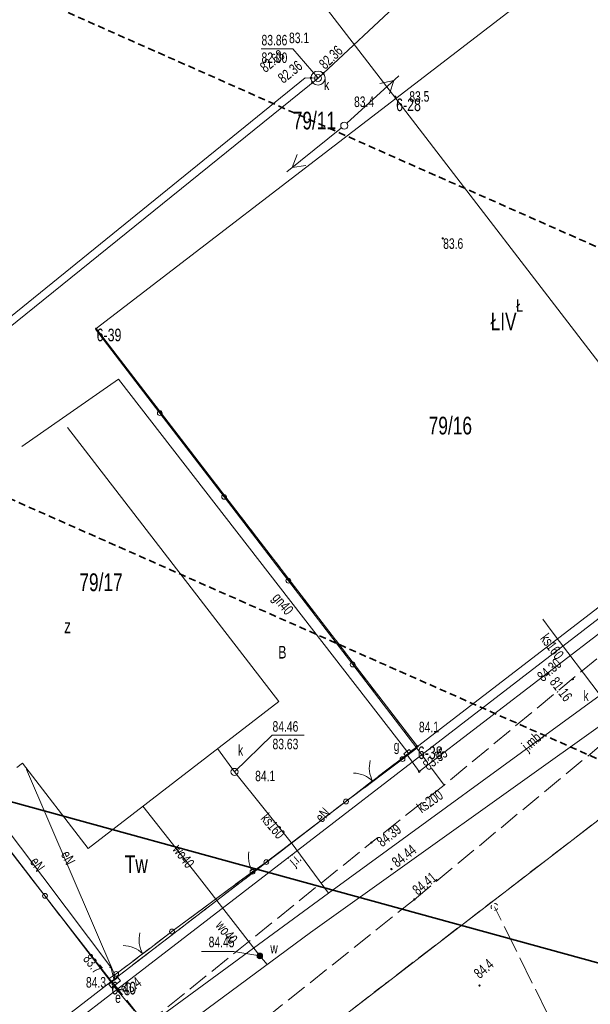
# Model space of a CAD drawing. Header units: metres. Extents: x -1013 to 1493497, y -5789518 to 1032.
# Tile 15 of 73: x -146 to -105, y 15 to 85. Entities that reach past the tile are written whole.
import ezdxf
from ezdxf.xclip import XClip

# ---------------------------------------------------------------- set-up
doc = ezdxf.new("R2010")
doc.units = ezdxf.units.M
doc.header["$MEASUREMENT"] = 0
doc.header["$XCLIPFRAME"] = 0
for name, pattern in [('2_KTJZ01', [2, 1.5, -0.5]), ('4_SUPK_P_01', [2.5, 2, -0.5]), ('GUK', [2, 1.5, -0.5]), ('GUZ', [1, 0.5, -0.5]), ('Przerywana długa', [0.78, 0.5, -0.28])]:
    doc.linetypes.add(name, pattern=pattern)
doc.layers.add('700-L Mapa 1_100 dwg', color=7, linetype='Continuous')
doc.layers.add('711-L Wymiary opisy', color=7, linetype='Continuous')
for name, color, linetype, lineweight in [('703-L Płaszczyzny podejścia 2D3', 152, 'Continuous', 30), ('703-L Płaszczyzny podejścia 2D38', 171, 'Continuous', 35), ('711-L Wymiary opisy1', 7, 'Continuous', 13), ('ex_02_DXF_MZ_500_4_Dzialki7', 9, 'Continuous', 18), ('ex_02_DXF_MZ_500_4_EGBB_E_T_07', 9, 'Continuous', 18), ('ex_02_DXF_MZ_500_4_EGBB_L_07', 9, 'Continuous', 18), ('ex_02_DXF_MZ_500_4_Kontury3', 9, 'Continuous', 18), ('ex_02_DXF_MZ_500_4_KTJZ_E_T_07', 9, 'Continuous', 18), ('ex_02_DXF_MZ_500_4_KTJZ_L_07', 9, 'Continuous', 18), ('ex_02_DXF_MZ_500_4_KTOK_L_17', 9, 'Continuous', 18), ('ex_02_DXF_MZ_500_4_KTOK_L_37', 9, 'Continuous', 18), ('ex_02_DXF_MZ_500_4_KTOK_L_47', 9, 'Continuous', 18), ('ex_02_DXF_MZ_500_4_Numery_dzialek7', 9, 'Continuous', 18), ('ex_02_DXF_MZ_500_4_Numery_konturow3', 9, 'Continuous', 18), ('ex_02_DXF_MZ_500_4_Numery_punktow7', 9, 'Continuous', 18), ('ex_02_DXF_MZ_500_4_Numery_uzytkow3', 9, 'Continuous', 18), ('ex_02_DXF_MZ_500_4_Punkty7', 9, 'Continuous', 18), ('ex_02_DXF_MZ_500_4_RTPW_T_07', 9, 'Continuous', 18), ('ex_02_DXF_MZ_500_4_RTPW_T_17', 9, 'Continuous', 18), ('ex_02_DXF_MZ_500_4_SUBK_L_034', 9, 'Continuous', 18), ('ex_02_DXF_MZ_500_4_SUPE_E_T_31', 9, 'Continuous', 18), ('ex_02_DXF_MZ_500_4_SUPE_L_31', 9, 'Continuous', 18), ('ex_02_DXF_MZ_500_4_SUPE_S_T_07', 9, 'Continuous', 18), ('ex_02_DXF_MZ_500_4_SUPG_E_T_37', 9, 'Continuous', 18), ('ex_02_DXF_MZ_500_4_SUPG_L_252', 9, 'Continuous', 18), ('ex_02_DXF_MZ_500_4_SUPG_L_352', 9, 'Continuous', 18), ('ex_02_DXF_MZ_500_4_SUPK_E_T_434', 9, 'Continuous', 18), ('ex_02_DXF_MZ_500_4_SUPK_L_034', 9, 'Continuous', 18), ('ex_02_DXF_MZ_500_4_SUPK_L_434', 9, 'Continuous', 18), ('ex_02_DXF_MZ_500_4_SUPP_L_434', 9, 'Continuous', 18), ('ex_02_DXF_MZ_500_4_SUPS_T_434', 9, 'Continuous', 18), ('ex_02_DXF_MZ_500_4_SUPW_D_L_05', 9, 'Continuous', 18), ('ex_02_DXF_MZ_500_4_SUPW_E_T_05', 9, 'Continuous', 18), ('ex_02_DXF_MZ_500_4_SUPW_L_05', 9, 'Continuous', 18), ('ex_02_DXF_MZ_500_4_SUSM_T_37', 9, 'Continuous', 18), ('ex_02_DXF_MZ_500_4_SUTE_T_01', 9, 'Continuous', 18), ('ex_02_DXF_MZ_500_4_SUTG_T_052', 9, 'Continuous', 18), ('ex_02_DXF_MZ_500_4_SUTK_T_034', 9, 'Continuous', 18), ('ex_02_DXF_MZ_500_4_SUTW_T_05', 9, 'Continuous', 18), ('ex_02_DXF_MZ_500_4_SUUE_E_T_27', 9, 'Continuous', 18), ('ex_02_DXF_MZ_500_4_SUUE_L_37', 9, 'Continuous', 18), ('ex_02_DXF_MZ_500_4_SUUG_E_T_552', 9, 'Continuous', 18), ('ex_02_DXF_MZ_500_4_SUUG_L_552', 9, 'Continuous', 18), ('ex_02_DXF_MZ_500_4_SUUK_E_T_934', 9, 'Continuous', 18), ('ex_02_DXF_MZ_500_4_SUUK_T_234', 9, 'Continuous', 18), ('ex_02_DXF_MZ_500_4_SUUW_E_T_57', 9, 'Continuous', 18), ('ex_02_DXF_MZ_500_4_SUUW_T_77', 9, 'Continuous', 18), ('ex_02_DXF_MZ_500_4_Uzytki3', 9, 'Continuous', 18)]:
    doc.layers.add(name, color=color, linetype=linetype, lineweight=lineweight)
doc.styles.add('STYL_AUTOMATYCZNY_2', font='arial.ttf')
doc.styles.add('STYL_AUTOMATYCZNY_4', font='arial.ttf', dxfattribs={"width": 0.7})
doc.dimstyles.new('STYL_AUTOMATYCZNY__3', dxfattribs={"dimtxt": 0.25, "dimasz": 0.183575, "dimexe": 0.18, "dimexo": 0.04, "dimgap": 0, "dimtad": 1, "dimzin": 0, "dimdsep": 46, "dimtxsty": 'STYL_AUTOMATYCZNY_2', "dimblk": 'ARROWHEAD_8', "dimblk1": 'ARROWHEAD_8', "dimblk2": 'ARROWHEAD_8', "dimcen": 0.09, "dimclrd": 7, "dimclre": 7, "dimclrt": 7, "dimazin": 0, "dimtfac": 1, "dimtdec": 4, "dimtmove": 2, "dimatfit": 3, "dimfxl": 1, "dimtolj": 1, "dimtzin": 0, "dimarcsym": 0})

# ---------------------------------------------------------------- blocks, each defined once
blk = doc.blocks.new('*D60')
at = {"layer": '711-L Wymiary opisy1', "color": 7, "linetype": 'Continuous', "lineweight": 13}
for p, q in [((-23.688, -3.688), (-23.815, -3.738)), ((-23.688, -3.688), (-23.638, -3.815)), ((-23.983, -4.516), (-24.05, -4.396)), ((-23.983, -4.516), (-23.864, -4.449))]:
    blk.add_line(p, q, dxfattribs=at)
blk.add_arc((-18.286, -6.082), 5.908, 156.10081, 164.63157, dxfattribs=at)
at = {"layer": '711-L Wymiary opisy1', "color": 7, "lineweight": 13, "insert": (-25.573, -3.532), "char_height": 0.25, "attachment_point": 7, "rotation": 336.10081, "style": 'STYL_AUTOMATYCZNY_2'}
blk.add_mtext('\\A1;{\\pql;\\fArial|b0|i0|c238|p0;\\W1.000000;8,53°/15%}', dxfattribs=at)
blk = doc.blocks.new('ARROWHEAD_8')
at = {"color": 0, "linetype": 'Continuous', "lineweight": 0}
blk.add_line((0, 0), (-1, 0), dxfattribs=at)
at = {"color": 0, "linetype": 'Continuous', "lineweight": 0, "flags": 128}
blk.add_lwpolyline([(-0.525, 0.525), (0, 0), (-0.525, -0.525)], dxfattribs=at)
blk = doc.blocks.new('*D62')
at = {"layer": '711-L Wymiary opisy1', "color": 7, "linetype": 'Continuous', "lineweight": 13}
for p, q in [((-9.682, 27.468), (-9.815, 27.437)), ((-9.682, 27.468), (-9.651, 27.335)), ((-10.088, 26.709), (-10.136, 26.836)), ((-10.088, 26.709), (-9.96, 26.757))]:
    blk.add_line(p, q, dxfattribs=at)
blk.add_arc((-4.796, 24.363), 5.789, 147.57004, 156.10081, dxfattribs=at)
at = {"layer": '711-L Wymiary opisy1', "color": 7, "lineweight": 13, "insert": (-11.672, 27.587), "char_height": 0.25, "attachment_point": 7, "rotation": 336.10081, "style": 'STYL_AUTOMATYCZNY_2'}
blk.add_mtext('\\A1;{\\pql;\\fArial|b0|i0|c238|p0;\\W1.000000;8,53°/15%}', dxfattribs=at)
blk = doc.blocks.new('Rysunek_1_4', base_point=(-51.91, -72.413))
at = {"layer": 'ex_02_DXF_MZ_500_4_Dzialki7', "color": 9, "linetype": 'Continuous', "lineweight": 18}
for p, q in [((-141.71, 108.861), (-118.859, 79.129)), ((-118.859, 79.129), (-97.095, 95.854)), ((-140.166, 62.748), (-118.859, 79.129)), ((-118.859, 79.129), (-96.008, 49.397)), ((-140.166, 62.748), (-117.315, 33.016)), ((-242.472, -78.345), (-67.265, 56.36)), ((-117.315, 33.016), (-96.008, 49.397)), ((-161.97, 45.983), (-139.119, 16.261)), ((-139.119, 16.261), (-117.315, 33.016)), ((-160.913, -0.504), (-139.119, 16.261))]:
    blk.add_line(p, q, dxfattribs=at)
at = {"layer": 'ex_02_DXF_MZ_500_4_EGBB_L_07', "color": 9, "linetype": 'Continuous', "lineweight": 18}
for p, q in [((-127.18, 36.213), (-142.22, 55.713)), ((-140.75, 25.753), (-127.18, 36.213)), ((-145.82, 31.513), (-145.41, 31.823)), ((-145.41, 31.823), (-140.75, 25.753))]:
    blk.add_line(p, q, dxfattribs=at)
at = {"layer": 'ex_02_DXF_MZ_500_4_Kontury3', "color": 9, "linetype": 'GUK', "lineweight": 18}
for p, q in [((-117.32, 33.013), (-140.17, 62.743)), ((-242.472, -78.345), (-67.265, 56.36)), ((-161.97, 45.983), (-139.12, 16.263)), ((-139.12, 16.263), (-117.32, 33.013))]:
    blk.add_line(p, q, dxfattribs=at)
at = {"layer": 'ex_02_DXF_MZ_500_4_KTJZ_L_07', "color": 9, "linetype": '2_KTJZ01', "lineweight": 18}
for p, q in [((-76.84, 62.223), (-115.42, 30.263)), ((-117.53, 22.123), (-73.08, 58.923)), ((-117.36, 32.893), (-118.38, 32.113)), ((-115.42, 30.263), (-117.36, 32.893)), ((-118.38, 32.113), (-122.4, 29.093)), ((-115.42, 30.263), (-120.59, 26.173)), ((-122.4, 29.093), (-128.07, 24.783)), ((-136.62, 13.233), (-120.316, 26.389)), ((-128.07, 24.783), (-129.05, 24.093)), ((-129.05, 24.093), (-134.78, 19.843)), ((-117.53, 22.123), (-133.46, 9.413)), ((-134.78, 19.843), (-138.75, 16.823)), ((-138.75, 16.823), (-139.25, 16.503)), ((-139.25, 16.503), (-136.62, 13.233))]:
    blk.add_line(p, q, dxfattribs=at)
at = {"layer": 'ex_02_DXF_MZ_500_4_KTOK_L_17', "color": 9, "linetype": 'Continuous', "lineweight": 18}
for p, q in [((-119.89, 30.978), (-118.38, 32.113)), ((-121.089, 30.077), (-119.89, 30.978)), ((-122.4, 29.093), (-120.889, 30.228)), ((-136.267, 18.711), (-134.78, 19.843)), ((-137.461, 17.803), (-136.267, 18.711)), ((-138.75, 16.823), (-137.262, 17.954))]:
    blk.add_line(p, q, dxfattribs=at)
for centre in [(-118.38, 32.113), (-122.4, 29.093), (-134.78, 19.843), (-138.75, 16.823)]:
    blk.add_circle(centre, 0.17, dxfattribs=at)
for centre, start, end in [((-118.74, 31.497), 164.89665, 208.97103), ((-121.907, 29.117), 44.85993, 88.9343), ((-135.12, 19.236), 165.24161, 209.31599), ((-138.273, 16.838), 45.20489, 89.27927)]:
    blk.add_arc(centre, 2, start, end, dxfattribs=at)
at = {"layer": 'ex_02_DXF_MZ_500_4_KTOK_L_37', "color": 9, "linetype": 'Continuous', "lineweight": 18}
for p, q in [((-129.339, 25.198), (-129.334, 25.287)), ((-129.334, 25.287), (-129.328, 25.377)), ((-129.328, 25.377), (-129.316, 25.471)), ((-129.316, 25.471), (-129.308, 25.501)), ((-129.332, 25.105), (-129.339, 25.198)), ((-129.331, 25.02), (-129.332, 25.105)), ((-129.318, 24.919), (-129.331, 25.02)), ((-129.312, 24.826), (-129.318, 24.919)), ((-129.286, 24.734), (-129.312, 24.826)), ((-129.267, 24.637), (-129.286, 24.734)), ((-129.241, 24.545), (-129.267, 24.637)), ((-129.209, 24.458), (-129.241, 24.545)), ((-128.56, 24.438), (-128.07, 24.783)), ((-129.177, 24.358), (-129.209, 24.458)), ((-129.139, 24.275), (-129.177, 24.358)), ((-129.094, 24.184), (-129.139, 24.275)), ((-129.05, 24.093), (-129.094, 24.184)), ((-129.05, 24.093), (-128.56, 24.438))]:
    blk.add_line(p, q, dxfattribs=at)
for centre in [(-128.07, 24.783), (-129.05, 24.093)]:
    blk.add_circle(centre, 0.17, dxfattribs=at)
at = {"layer": 'ex_02_DXF_MZ_500_4_KTOK_L_47', "color": 9, "linetype": 'Continuous', "lineweight": 18}
for p, q in [((-135.646, 56.738), (-140.22, 62.703)), ((-131.072, 50.774), (-135.646, 56.738)), ((-126.498, 44.809), (-131.072, 50.774)), ((-121.924, 38.844), (-126.498, 44.809)), ((-117.36, 32.893), (-121.924, 38.844)), ((-118.38, 32.113), (-117.36, 32.893)), ((-128.07, 24.783), (-122.4, 29.093)), ((-148.38, 28.261), (-143.815, 22.382)), ((-134.78, 19.843), (-129.05, 24.093)), ((-143.815, 22.382), (-139.25, 16.503)), ((-139.25, 16.503), (-138.75, 16.823))]:
    blk.add_line(p, q, dxfattribs=at)
for centre in [(-135.646, 56.738), (-131.072, 50.774), (-126.498, 44.809), (-121.924, 38.844), (-143.815, 22.382)]:
    blk.add_circle(centre, 0.17, dxfattribs=at)
at = {"layer": 'ex_02_DXF_MZ_500_4_Punkty7', "color": 9, "linetype": 'Continuous', "lineweight": 18}
for centre in [(-118.859, 79.129), (-140.166, 62.748), (-117.315, 33.016), (-139.119, 16.261)]:
    blk.add_circle(centre, 0.045, dxfattribs=at)
at = {"layer": 'ex_02_DXF_MZ_500_4_RTPW_T_07', "color": 9, "linetype": 'Continuous', "lineweight": 18}
for centre in [(-118.89, 79.259), (-115.519, 69.172), (-117.365, 32.995), (-139.058, 16.211)]:
    blk.add_circle(centre, 0.045, dxfattribs=at)
at = {"layer": 'ex_02_DXF_MZ_500_4_RTPW_T_17', "color": 9, "linetype": 'Continuous', "lineweight": 18}
for centre in [(-106.25, 37.803), (-120.59, 26.173), (-119.17, 24.283), (-117.53, 22.123), (-112.9, 15.993)]:
    blk.add_circle(centre, 0.045, dxfattribs=at)
at = {"layer": 'ex_02_DXF_MZ_500_4_SUBK_L_034', "color": 9, "linetype": 'Continuous', "lineweight": 18}
blk.add_circle((-124.39, 80.583), 0.5, dxfattribs=at)
at = {"layer": 'ex_02_DXF_MZ_500_4_SUPE_L_31', "color": 9, "linetype": 'Continuous', "lineweight": 18}
for p, q in [((-138.64, 15.753), (-95.59, 48.923)), ((-158.22, 42.633), (-139.14, 17.313)), ((-145.13, 31.383), (-138.84, 16.733)), ((-139.14, 17.313), (-138.9, 16.366)), ((-138.84, 16.733), (-138.9, 16.366)), ((-182.31, -17.877), (-138.64, 15.753)), ((-137.45, 14.203), (-139.05, 16.113)), ((-138.64, 15.753), (-138.89, 16.083))]:
    blk.add_line(p, q, dxfattribs=at)
at = {"layer": 'ex_02_DXF_MZ_500_4_SUPE_S_T_07', "color": 9, "linetype": 'Continuous', "lineweight": 18}
for p, q in [((-122.341, 77.362), (-118.646, 80.73)), ((-119.98, 80.19), (-119.003, 80.404)), ((-119.003, 80.404), (-119.307, 79.451)), ((-122.721, 77.037), (-126.616, 73.902)), ((-126.239, 74.206), (-125.878, 75.138)), ((-125.251, 74.359), (-126.239, 74.206))]:
    blk.add_line(p, q, dxfattribs=at)
at = {"layer": 'ex_02_DXF_MZ_500_4_SUPG_L_252', "color": 9, "linetype": 'Continuous', "lineweight": 18}
for p, q in [((-117.19, 31.223), (-81.69, 58.523)), ((-118.047, 32.404), (-117.19, 31.223))]:
    blk.add_line(p, q, dxfattribs=at)
at = {"layer": 'ex_02_DXF_MZ_500_4_SUPG_L_352', "color": 9, "linetype": 'Continuous', "lineweight": 18}
for p, q in [((-145.462, 54.357), (-138.58, 59.153)), ((-138.58, 59.153), (-117.913, 32.47))]:
    blk.add_line(p, q, dxfattribs=at)
at = {"layer": 'ex_02_DXF_MZ_500_4_SUPK_L_034', "color": 9, "linetype": 'Continuous', "lineweight": 18}
for p, q in [((-102.72, 100.783), (-124.39, 80.583)), ((-164.38, 48.933), (-125.3, 80.593)), ((-125.3, 80.593), (-124.39, 80.583)), ((-124.39, 80.583), (-164.68, 48.043))]:
    blk.add_line(p, q, dxfattribs=at)
at = {"layer": 'ex_02_DXF_MZ_500_4_SUPK_L_434', "color": 9, "linetype": 'Continuous', "lineweight": 18}
for p, q in [((-107.8, 41.263), (-108.402, 42.061)), ((-104.32, 36.653), (-107.8, 41.263)), ((-123.64, 22.563), (-104.32, 36.653)), ((-131.536, 32.855), (-130.33, 31.203)), ((-130.33, 31.203), (-126.31, 26.183)), ((-123.64, 22.563), (-126.31, 26.183)), ((-146.87, 5.553), (-123.64, 22.563))]:
    blk.add_line(p, q, dxfattribs=at)
at = {"layer": 'ex_02_DXF_MZ_500_4_SUPP_L_434', "color": 9, "linetype": '4_SUPK_P_01', "lineweight": 18}
blk.add_line((-108.039, 13.933), (-111.83, 21.593), dxfattribs=at)
at = {"layer": 'ex_02_DXF_MZ_500_4_SUPS_T_434', "color": 9, "linetype": 'Continuous', "lineweight": 18}
for start, end in [(30.0857, 90.18047), (149.40637, 210.48089), (269.33329, 330.34124)]:
    blk.add_arc((-111.83, 21.593), 0.25, start, end, dxfattribs=at)
at = {"layer": 'ex_02_DXF_MZ_500_4_SUPW_D_L_05', "color": 9, "linetype": 'Continuous', "lineweight": 18}
for p, q in [((-92.274, 43.103), (-124.922, 19.771)), ((-124.922, 19.771), (-150.333, 1.011))]:
    blk.add_line(p, q, dxfattribs=at)
at = {"layer": 'ex_02_DXF_MZ_500_4_SUPW_L_05', "color": 9, "linetype": 'Continuous', "lineweight": 18}
for p, q in [((-136.842, 28.765), (-132.992, 23.855)), ((-128.53, 18.103), (-132.992, 23.855)), ((-128.53, 18.103), (-128.006, 17.494))]:
    blk.add_line(p, q, dxfattribs=at)
at = {"layer": 'ex_02_DXF_MZ_500_4_SUSM_T_37', "color": 9, "linetype": 'Continuous', "lineweight": 18}
blk.add_circle((-122.526, 77.193), 0.25, dxfattribs=at)
at = {"layer": 'ex_02_DXF_MZ_500_4_SUTE_T_01', "color": 9, "linetype": 'Continuous', "lineweight": 18}
for centre in [(-139.14, 17.313), (-138.64, 15.753)]:
    blk.add_circle(centre, 0.0625, dxfattribs=at)
at = {"layer": 'ex_02_DXF_MZ_500_4_SUTG_T_052', "color": 9, "linetype": 'Continuous', "lineweight": 18}
blk.add_circle((-117.19, 31.223), 0.0625, dxfattribs=at)
at = {"layer": 'ex_02_DXF_MZ_500_4_SUTK_T_034', "color": 9, "linetype": 'Continuous', "lineweight": 18}
for p, q in [((-128.439, 82.657), (-126.186, 82.657)), ((-124.39, 80.583), (-126.186, 82.657)), ((-130.33, 31.203), (-127.655, 33.811)), ((-127.655, 33.811), (-125.375, 33.811))]:
    blk.add_line(p, q, dxfattribs=at)
for centre in [(-124.89, 80.588), (-124.024, 80.924), (-124.779, 80.269)]:
    blk.add_circle(centre, 0.0625, dxfattribs=at)
at = {"layer": 'ex_02_DXF_MZ_500_4_SUTW_T_05', "color": 9, "linetype": 'Continuous', "lineweight": 18}
for p in [(-132.674, 18.428), (-128.53, 18.103)]:
    blk.add_line(p, (-130.367, 18.428), dxfattribs=at)
blk.add_circle((-128.53, 18.103), 0.0625, dxfattribs=at)
at = {"layer": 'ex_02_DXF_MZ_500_4_SUUE_L_37', "color": 9, "linetype": 'Continuous', "lineweight": 18}
for p, q in [((-138.632, 16.571), (-139.272, 16.081)), ((-139.09, 15.843), (-138.45, 16.333)), ((-138.45, 16.333), (-138.632, 16.571)), ((-139.272, 16.081), (-139.09, 15.843))]:
    blk.add_line(p, q, dxfattribs=at)
at = {"layer": 'ex_02_DXF_MZ_500_4_SUUG_L_552', "color": 9, "linetype": 'Continuous', "lineweight": 18}
for p, q in [((-118.286, 32.496), (-117.906, 32.796)), ((-118.15, 32.323), (-118.286, 32.496)), ((-117.77, 32.623), (-118.15, 32.323)), ((-117.906, 32.796), (-117.77, 32.623))]:
    blk.add_line(p, q, dxfattribs=at)
at = {"layer": 'ex_02_DXF_MZ_500_4_SUUK_T_234', "color": 9, "linetype": 'Continuous', "lineweight": 18}
for centre in [(-124.39, 80.583), (-130.33, 31.203)]:
    blk.add_circle(centre, 0.25, dxfattribs=at)
at = {"layer": 'ex_02_DXF_MZ_500_4_SUUW_T_77', "color": 9, "linetype": 'Continuous', "lineweight": 18}
for radius in [0.2, 0.175, 0.15, 0.125, 0.1, 0.075, 0.05, 0.025, 0.00715]:
    blk.add_circle((-128.53, 18.103), radius, dxfattribs=at)
at = {"layer": 'ex_02_DXF_MZ_500_4_Uzytki3', "color": 9, "linetype": 'GUZ', "lineweight": 18}
for p, q in [((-117.32, 33.013), (-140.17, 62.743)), ((-242.472, -78.345), (-67.265, 56.36)), ((-161.97, 45.983), (-139.12, 16.263)), ((-139.12, 16.263), (-117.32, 33.013))]:
    blk.add_line(p, q, dxfattribs=at)
at = {"layer": 'ex_02_DXF_MZ_500_4_EGBB_E_T_07', "color": 9, "linetype": 'Continuous', "lineweight": 18, "insert": (-142.453, 41.572), "char_height": 1, "attachment_point": 4, "style": 'STYL_AUTOMATYCZNY_4'}
blk.add_mtext('\\A1;{\\pql;\\fArial|b0|i0|c238|p0;\\W0.700000;z}', dxfattribs=at)
at = {"layer": 'ex_02_DXF_MZ_500_4_KTJZ_E_T_07', "color": 9, "linetype": 'Continuous', "lineweight": 18, "char_height": 0.75, "attachment_point": 4, "style": 'STYL_AUTOMATYCZNY_4'}
for s, insert, rotation in [('\\A1;{\\pql;\\fArial|b0|i0|c238|p0;\\W0.700000;j.mb.}', (-109.661, 32.816), 40.87242), ('\\A1;{\\pql;\\fArial|b0|i0|c238|p0;\\W0.700000;j.i.}', (-126.235, 24.646), 40.869)]:
    blk.add_mtext(s, dxfattribs=dict(at, insert=insert, rotation=rotation))
at = {"layer": 'ex_02_DXF_MZ_500_4_Numery_dzialek7', "color": 9, "linetype": 'Continuous', "lineweight": 18, "char_height": 1.26, "style": 'STYL_AUTOMATYCZNY_4'}
for s, insert, attachment_point in [('\\A1;{\\pql;\\fArial|b0|i0|c238|p0;\\W0.700000;79/11}', (-126.187, 78.188), 1), ('\\A1;{\\pql;\\fArial|b0|i0|c238|p0;\\W0.700000;79/16}', (-116.518, 55.84), 4), ('\\A1;{\\pql;\\fArial|b0|i0|c238|p0;\\W0.700000;79/17}', (-141.368, 44.69), 4)]:
    blk.add_mtext(s, dxfattribs=dict(at, insert=insert, attachment_point=attachment_point))
at = {"layer": 'ex_02_DXF_MZ_500_4_Numery_konturow3', "color": 9, "linetype": 'Continuous', "lineweight": 18, "char_height": 1.26, "style": 'STYL_AUTOMATYCZNY_4'}
for s, insert, attachment_point in [('\\A1;{\\pql;\\fArial|b0|i0|c238|p0;\\W0.700000;ŁIV}', (-112.111, 63.894), 1), ('\\A1;{\\pql;\\fArial|b0|i0|c238|p0;\\W0.700000;Tw}', (-138.138, 24.64), 4)]:
    blk.add_mtext(s, dxfattribs=dict(at, insert=insert, attachment_point=attachment_point))
at = {"layer": 'ex_02_DXF_MZ_500_4_Numery_punktow7', "color": 9, "linetype": 'Continuous', "lineweight": 18, "char_height": 0.9, "attachment_point": 1, "style": 'STYL_AUTOMATYCZNY_4'}
for s, insert in [('\\A1;{\\pql;\\fArial|b0|i0|c238|p0;\\W0.700000;6-28}', (-118.831, 79.129)), ('\\A1;{\\pql;\\fArial|b0|i0|c238|p0;\\W0.700000;6-39}', (-140.137, 62.748)), ('\\A1;{\\pql;\\fArial|b0|i0|c238|p0;\\W0.700000;6-38}', (-117.286, 33.016)), ('\\A1;{\\pql;\\fArial|b0|i0|c238|p0;\\W0.700000;6-40}', (-139.09, 16.261))]:
    blk.add_mtext(s, dxfattribs=dict(at, insert=insert))
at = {"layer": 'ex_02_DXF_MZ_500_4_Numery_uzytkow3', "color": 9, "linetype": 'Continuous', "lineweight": 18, "char_height": 0.9, "style": 'STYL_AUTOMATYCZNY_4'}
for s, insert, attachment_point in [('\\A1;{\\pql;\\fArial|b0|i0|c238|p0;\\W0.700000;Ł}', (-110.295, 63.945), 7), ('\\A1;{\\pql;\\fArial|b0|i0|c238|p0;\\W0.700000;B}', (-127.223, 39.719), 4)]:
    blk.add_mtext(s, dxfattribs=dict(at, insert=insert, attachment_point=attachment_point))
at = {"layer": 'ex_02_DXF_MZ_500_4_RTPW_T_07', "color": 9, "linetype": 'Continuous', "lineweight": 18, "char_height": 0.75, "style": 'STYL_AUTOMATYCZNY_4'}
for s, insert, attachment_point, rotation in [('\\A1;{\\pql;\\fArial|b0|i0|c238|p0;\\W0.700000;83.1}', (-126.453, 83.816), 1, 0.40305), ('\\A1;{\\pql;\\fArial|b0|i0|c238|p0;\\W0.700000;83.4}', (-121.83, 79.268), 1, 0.40305), ('\\A1;{\\pql;\\fArial|b0|i0|c238|p0;\\W0.700000;83.5}', (-117.894, 78.883), 7, 0.40305), ('\\A1;{\\pql;\\fArial|b0|i0|c238|p0;\\W0.700000;83.6}', (-115.489, 69.172), 1, 0.40305), ('\\A1;{\\pql;\\fArial|b0|i0|c238|p0;\\W0.700000;84.1}', (-117.207, 34.005), 7, 0.40305), ('\\A1;{\\pql;\\fArial|b0|i0|c238|p0;\\W0.700000;84.1}', (-128.864, 31.284), 1, 0.40305), ('\\A1;{\\pql;\\fArial|b0|i0|c238|p0;\\W0.700000;84.3}', (-140.898, 16.212), 4, 0.40502)]:
    blk.add_mtext(s, dxfattribs=dict(at, insert=insert, attachment_point=attachment_point, rotation=rotation))
at = {"layer": 'ex_02_DXF_MZ_500_4_RTPW_T_17', "color": 9, "linetype": 'Continuous', "lineweight": 18, "char_height": 0.75, "style": 'STYL_AUTOMATYCZNY_4'}
for s, insert, attachment_point, rotation in [('\\A1;{\\pql;\\fArial|b0|i0|c238|p0;\\W0.700000;84.30}', (-108.88, 38.14), 1, 41.00181), ('\\A1;{\\pql;\\fArial|b0|i0|c238|p0;\\W0.700000;84.39}', (-120.293, 26.408), 1, 38.34762), ('\\A1;{\\pql;\\fArial|b0|i0|c238|p0;\\W0.700000;84.44}', (-118.751, 24.356), 7, 38.31309), ('\\A1;{\\pql;\\fArial|b0|i0|c238|p0;\\W0.700000;84.41}', (-117.278, 22.371), 7, 39.62123), ('\\A1;{\\pql;\\fArial|b0|i0|c238|p0;\\W0.700000;84.4}', (-112.881, 16.433), 7, 41.55262)]:
    blk.add_mtext(s, dxfattribs=dict(at, insert=insert, attachment_point=attachment_point, rotation=rotation))
at = {"layer": 'ex_02_DXF_MZ_500_4_SUPE_E_T_31', "color": 9, "linetype": 'Continuous', "lineweight": 18, "char_height": 0.75, "attachment_point": 7, "style": 'STYL_AUTOMATYCZNY_4'}
for insert, rotation in [((-124.099, 27.534), 47.12111), ((-142.709, 25.344), 295.93546), ((-144.927, 24.79), 304.69515)]:
    blk.add_mtext('\\A1;{\\pql;\\fArial|b0|i0|c238|p0;\\W0.700000;eN}', dxfattribs=dict(at, insert=insert, rotation=rotation))
at = {"layer": 'ex_02_DXF_MZ_500_4_SUPG_E_T_37', "color": 9, "linetype": 'Continuous', "lineweight": 18, "insert": (-127.865, 43.41), "char_height": 0.75, "attachment_point": 7, "rotation": 309.65292, "style": 'STYL_AUTOMATYCZNY_4'}
blk.add_mtext('\\A1;{\\pql;\\fArial|b0|i0|c238|p0;\\W0.700000;gn40}', dxfattribs=at)
at = {"layer": 'ex_02_DXF_MZ_500_4_SUPK_E_T_434', "color": 9, "linetype": 'Continuous', "lineweight": 18, "char_height": 0.75, "style": 'STYL_AUTOMATYCZNY_4'}
for s, insert, attachment_point, rotation in [('\\A1;{\\pql;\\fArial|b0|i0|c238|p0;\\W0.700000;ks160}', (-108.633, 40.678), 7, 307.04845), ('\\A1;{\\pql;\\fArial|b0|i0|c238|p0;\\W0.700000;ks200}', (-117.23, 28.545), 4, 35.13601), ('\\A1;{\\pql;\\fArial|b0|i0|c238|p0;\\W0.700000;ks160}', (-128.518, 27.852), 7, 309.95755)]:
    blk.add_mtext(s, dxfattribs=dict(at, insert=insert, attachment_point=attachment_point, rotation=rotation))
at = {"layer": 'ex_02_DXF_MZ_500_4_SUPW_E_T_05', "color": 9, "linetype": 'Continuous', "lineweight": 18, "char_height": 0.75, "style": 'STYL_AUTOMATYCZNY_4'}
for insert, attachment_point, rotation in [((-134.784, 25.668), 7, 306.8699), ((-131.44, 20.474), 4, 308.61)]:
    blk.add_mtext('\\A1;{\\pql;\\fArial|b0|i0|c238|p0;\\W0.700000;wo40}', dxfattribs=dict(at, insert=insert, attachment_point=attachment_point, rotation=rotation))
at = {"layer": 'ex_02_DXF_MZ_500_4_SUTE_T_01', "color": 9, "linetype": 'Continuous', "lineweight": 18, "char_height": 0.75, "style": 'STYL_AUTOMATYCZNY_4'}
for s, insert, attachment_point, rotation in [('\\A1;{\\pql;\\fArial|b0|i0|c238|p0;\\W0.700000;83.7}', (-141.159, 17.865), 7, 308.65981), ('\\A1;{\\pql;\\fArial|b0|i0|c238|p0;\\W0.700000;83.4}', (-138.474, 15.817), 1, 36.25384)]:
    blk.add_mtext(s, dxfattribs=dict(at, insert=insert, attachment_point=attachment_point, rotation=rotation))
at = {"layer": 'ex_02_DXF_MZ_500_4_SUTG_T_052', "color": 9, "linetype": 'Continuous', "lineweight": 18, "insert": (-116.78, 31.557), "char_height": 0.75, "attachment_point": 4, "rotation": 37.56078, "style": 'STYL_AUTOMATYCZNY_4'}
blk.add_mtext('\\A1;{\\pql;\\fArial|b0|i0|c238|p0;\\W0.700000;83.35}', dxfattribs=at)
at = {"layer": 'ex_02_DXF_MZ_500_4_SUTK_T_034', "color": 9, "linetype": 'Continuous', "lineweight": 18, "char_height": 0.75, "attachment_point": 1, "style": 'STYL_AUTOMATYCZNY_4'}
for s, insert in [('\\A1;{\\pql;\\fArial|b0|i0|c238|p0;\\W0.700000;83.86}', (-128.409, 83.657)), ('\\A1;{\\pql;\\fArial|b0|i0|c238|p0;\\W0.700000;82.00}', (-128.409, 82.407)), ('\\A1;{\\pql;\\fArial|b0|i0|c238|p0;\\W0.700000;84.46}', (-127.625, 34.811)), ('\\A1;{\\pql;\\fArial|b0|i0|c238|p0;\\W0.700000;83.63}', (-127.625, 33.561))]:
    blk.add_mtext(s, dxfattribs=dict(at, insert=insert))
at = {"layer": 'ex_02_DXF_MZ_500_4_SUTK_T_034', "color": 9, "linetype": 'Continuous', "lineweight": 18, "char_height": 0.75, "style": 'STYL_AUTOMATYCZNY_4'}
for s, insert, attachment_point, rotation in [('\\A1;{\\pql;\\fArial|b0|i0|c238|p0;\\W0.700000;82.36}', (-123.871, 81.149), 7, 44.02897), ('\\A1;{\\pql;\\fArial|b0|i0|c238|p0;\\W0.700000;82.68}', (-128.133, 80.927), 7, 38.11826), ('\\A1;{\\pql;\\fArial|b0|i0|c238|p0;\\W0.700000;82.36}', (-127.327, 80.748), 1, 38.60105), ('\\A1;{\\pql;\\fArial|b0|i0|c238|p0;\\W0.700000;81.16}', (-107.661, 37.812), 4, 307.629)]:
    blk.add_mtext(s, dxfattribs=dict(at, insert=insert, attachment_point=attachment_point, rotation=rotation))
at = {"layer": 'ex_02_DXF_MZ_500_4_SUTW_T_05', "color": 9, "linetype": 'Continuous', "lineweight": 18, "insert": (-132.169, 18.709), "char_height": 0.75, "attachment_point": 7, "style": 'STYL_AUTOMATYCZNY_4'}
blk.add_mtext('\\A1;{\\pql;\\fArial|b0|i0|c238|p0;\\W0.700000;84.45}', dxfattribs=at)
at = {"layer": 'ex_02_DXF_MZ_500_4_SUUE_E_T_27', "color": 9, "linetype": 'Continuous', "lineweight": 18, "insert": (-138.824, 15.515), "char_height": 0.75, "attachment_point": 1, "style": 'STYL_AUTOMATYCZNY_4'}
blk.add_mtext('\\A1;{\\pql;\\fArial|b0|i0|c238|p0;\\W0.700000;e}', dxfattribs=at)
at = {"layer": 'ex_02_DXF_MZ_500_4_SUUG_E_T_552', "color": 9, "linetype": 'Continuous', "lineweight": 18, "insert": (-119.004, 32.95), "char_height": 0.75, "attachment_point": 4, "style": 'STYL_AUTOMATYCZNY_4'}
blk.add_mtext('\\A1;{\\pql;\\fArial|b0|i0|c238|p0;\\W0.700000;g}', dxfattribs=at)
at = {"layer": 'ex_02_DXF_MZ_500_4_SUUK_E_T_934', "color": 9, "linetype": 'Continuous', "lineweight": 18, "char_height": 0.75, "style": 'STYL_AUTOMATYCZNY_4'}
for insert, attachment_point in [((-123.955, 80.483), 1), ((-105.504, 36.997), 1), ((-130.084, 32.362), 7)]:
    blk.add_mtext('\\A1;{\\pql;\\fArial|b0|i0|c238|p0;\\W0.700000;k}', dxfattribs=dict(at, insert=insert, attachment_point=attachment_point))
at = {"layer": 'ex_02_DXF_MZ_500_4_SUUW_E_T_57', "color": 9, "linetype": 'Continuous', "lineweight": 18, "insert": (-127.781, 18.284), "char_height": 0.75, "attachment_point": 7, "style": 'STYL_AUTOMATYCZNY_4'}
blk.add_mtext('\\A1;{\\pql;\\fArial|b0|i0|c238|p0;\\W0.700000;w}', dxfattribs=at)

msp = doc.modelspace()

# ---------------------------------------------------------------- linework, layer by layer
at = {"layer": '703-L Płaszczyzny podejścia 2D3', "color": 152, "linetype": 'Continuous', "lineweight": 30}
msp.add_circle((8.2273, 10.355), 1021.6593, dxfattribs=at)
at = {"layer": '703-L Płaszczyzny podejścia 2D38', "color": 171, "linetype": 'Przerywana długa', "lineweight": 35}
for p, q in [((-4.7955, 24.3632), (-360.4425, 181.9583)), ((-18.2863, -6.0816), (-373.9333, 151.5134))]:
    msp.add_line(p, q, dxfattribs=at)
at = {"layer": '703-L Płaszczyzny podejścia 2D38', "color": 171, "linetype": 'Continuous', "lineweight": 35}
msp.add_line((-18.2863, -6.0816), (-397.5726, 98.1664), dxfattribs=at)

# ---------------------------------------------------------------- block references
at = {"layer": '700-L Mapa 1_100 dwg', "color": 52, "linetype": 'Continuous', "lineweight": 25}
ref = msp.add_blockref('Rysunek_1_4', (-51.9097, -72.4133), dxfattribs=at)
XClip(ref).set_block_clipping_path([(-454.4097296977, -337.82710067), (350.5902703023, 193.0005136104)])

# ---------------------------------------------------------------- dimensions: what is measured, and where the dimension line sits
at = {"layer": '711-L Wymiary opisy', "color": 7, "linetype": 'Continuous', "lineweight": 13}
for base, center, p1, p2, picture, middle in [((-9.8993, 27.0958), (-4.7955, 24.3632), (-360.4425, 181.9583), (-56.0049, 56.8993), '*D62', (-10.8957, 27.3794)), ((-23.8512, -4.0963), (-18.2863, -6.0816), (-397.5726, 98.1664), (-373.9333, 151.5134), '*D60', (-24.7964, -3.7394))]:
    dim = msp.add_angular_dim_3p(base=base, center=center, p1=p1, p2=p2, text='8,53°/15%', dimstyle='STYL_AUTOMATYCZNY__3', dxfattribs=at)
    dim.commit()
    dim.dimension.update_dxf_attribs({"geometry": picture, "text_midpoint": middle, "dimtype": 165, "text_rotation": 336.100809})

doc.saveas('drawing.dxf')
